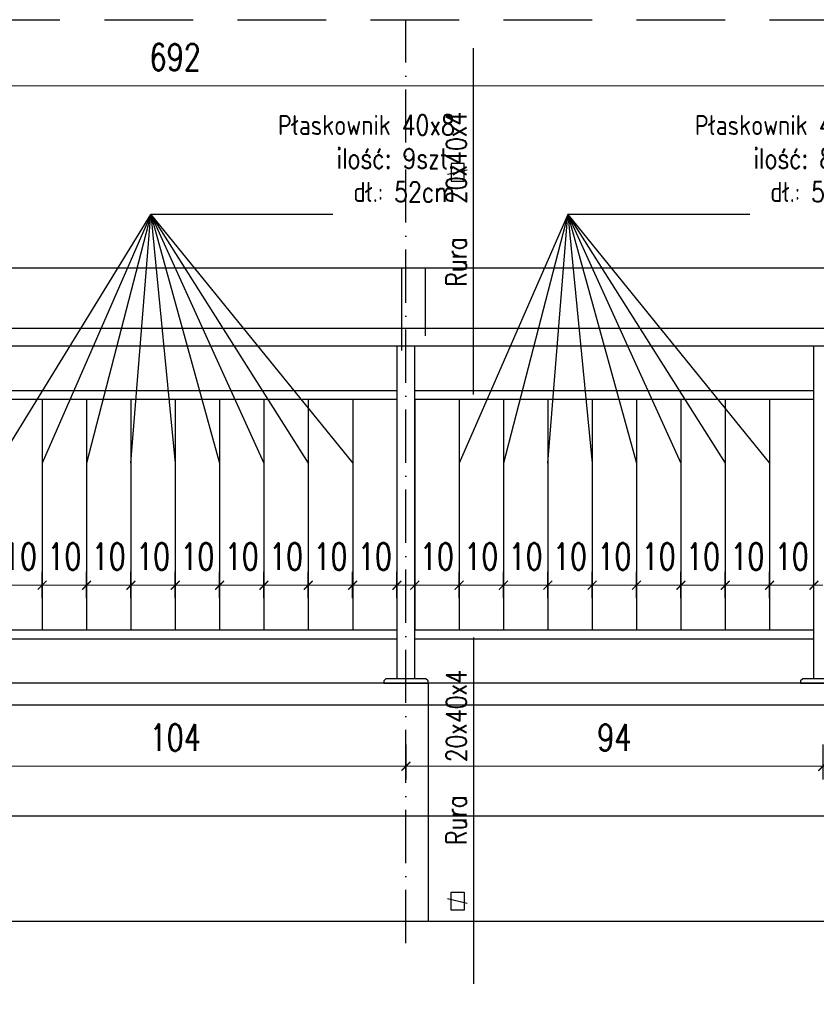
# Model space of a CAD drawing. Header units: millimetres. Extents: x 31969 to 285678, y -69766 to -1123.
# Tile 57 of 161: x 142695 to 143054, y -18737 to -18293. Entities that reach past the tile are written whole.
import ezdxf

# ---------------------------------------------------------------- set-up
doc = ezdxf.new("R2010")
doc.units = ezdxf.units.MM
for name, pattern in [('ACAD_ISO03W100', [30, 12, -18]), ('ACAD_ISO10W100', [18, 12, -3, 0, -3]), ('HIDDEN', [0.375, 0.25, -0.125])]:
    doc.linetypes.add(name, pattern=pattern)
for name, color, linetype in [('a-balustrada i pochwyt', 1, 'Continuous'), ('a-balustrady detal', 5, 'Continuous'), ('a-opis 2', 1, 'Continuous'), ('a-osie', 4, 'ACAD_ISO10W100'), ('a-przerywana', 250, 'HIDDEN'), ('a-widokowa', 3, 'Continuous'), ('a-wymiary', 11, 'Continuous')]:
    doc.layers.add(name, color=color, linetype=linetype)
doc.styles.add('WYMIAR', font='romans.shx', dxfattribs={"width": 0.8})
doc.styles.add('WYMIARY', font='simplex.shx', dxfattribs={"width": 0.75})
doc.dimstyles.new('MAREK50', dxfattribs={"dimtxt": 12.5, "dimasz": 5, "dimexe": 3, "dimexo": 2, "dimgap": 3.5, "dimtad": 1, "dimdec": 1, "dimdsep": 46, "dimtxsty": 'WYMIARY', "dimblk1": 'ARCHTICK', "dimblk2": 'ARCHTICK', "dimsah": 1, "dimcen": 2.5, "dimdle": 5, "dimadec": 0, "dimazin": 0, "dimtfac": 1, "dimtdec": 1, "dimtmove": 1, "dimatfit": 3, "dimldrblk": 'ARCHTICK', "dimfxl": 0, "dimtolj": 1, "dimtzin": 0, "dimarcsym": 0})

# ---------------------------------------------------------------- blocks, each defined once
blk = doc.blocks.new('_ARCHTICK')
at = {"color": 0, "linetype": 'ByBlock', "const_width": 0.15}
blk.add_lwpolyline([(-0.5, -0.5), (0.5, 0.5)], dxfattribs=at)
blk = doc.blocks.new('*D760')
at = {"layer": 'a-wymiary', "color": 0, "linetype": 'ACAD_ISO03W100', "lineweight": -2, "ltscale": 100}
blk.add_line((139803.4, -18278.21), (139803.4, -18272.32), dxfattribs=at)
at = {"layer": 'a-wymiary', "color": 0, "lineweight": -2, "ltscale": 100}
blk.add_line((139813.4, -18278.21), (139813.4, -18272.32), dxfattribs=at)
at = {"layer": 'a-wymiary', "color": 0, "lineweight": 0, "ltscale": 100}
blk.add_line((139801.4, -18275.32), (139815.4, -18275.32), dxfattribs=at)
at = {"layer": 'DEFPOINTS', "color": 0, "ltscale": 100}
for p in [(139813.4, -18275.32), (139803.4, -18280.21), (139813.4, -18280.21)]:
    blk.add_point(p, dxfattribs=at)
at = {"layer": 'a-wymiary', "color": 0, "lineweight": 0, "ltscale": 100, "xscale": 2, "yscale": 2, "zscale": 2, "rotation": 180}
blk.add_blockref('_ARCHTICK', (139803.4, -18275.32), dxfattribs=at)
at = {"layer": 'a-wymiary', "color": 0, "lineweight": 0, "ltscale": 100, "xscale": 2, "yscale": 2, "zscale": 2}
blk.add_blockref('_ARCHTICK', (139813.4, -18275.32), dxfattribs=at)
at = {"layer": 'a-wymiary', "color": 0, "ltscale": 100, "insert": (139808.4, -18268.82), "char_height": 6, "attachment_point": 5, "style": 'WYMIARY'}
blk.add_mtext('\\A1;10', dxfattribs=at)
blk = doc.blocks.new('*D761')
at = {"layer": 'a-wymiary', "color": 0, "linetype": 'ACAD_ISO03W100', "lineweight": -2, "ltscale": 100}
blk.add_line((139813.4, -18278.21), (139813.4, -18272.32), dxfattribs=at)
at = {"layer": 'a-wymiary', "color": 0, "lineweight": -2, "ltscale": 100}
blk.add_line((139823.4, -18278.21), (139823.4, -18272.32), dxfattribs=at)
at = {"layer": 'a-wymiary', "color": 0, "lineweight": 0, "ltscale": 100}
blk.add_line((139811.4, -18275.32), (139825.4, -18275.32), dxfattribs=at)
at = {"layer": 'DEFPOINTS', "color": 0, "ltscale": 100}
for p in [(139823.4, -18275.32), (139813.4, -18280.21), (139823.4, -18280.21)]:
    blk.add_point(p, dxfattribs=at)
at = {"layer": 'a-wymiary', "color": 0, "lineweight": 0, "ltscale": 100, "xscale": 2, "yscale": 2, "zscale": 2, "rotation": 180}
blk.add_blockref('_ARCHTICK', (139813.4, -18275.32), dxfattribs=at)
at = {"layer": 'a-wymiary', "color": 0, "lineweight": 0, "ltscale": 100, "xscale": 2, "yscale": 2, "zscale": 2}
blk.add_blockref('_ARCHTICK', (139823.4, -18275.32), dxfattribs=at)
at = {"layer": 'a-wymiary', "color": 0, "ltscale": 100, "insert": (139818.4, -18268.82), "char_height": 6, "attachment_point": 5, "style": 'WYMIARY'}
blk.add_mtext('\\A1;10', dxfattribs=at)
blk = doc.blocks.new('*D762')
at = {"layer": 'a-wymiary', "color": 0, "linetype": 'ACAD_ISO03W100', "lineweight": -2, "ltscale": 100}
blk.add_line((139823.4, -18278.21), (139823.4, -18272.32), dxfattribs=at)
at = {"layer": 'a-wymiary', "color": 0, "lineweight": -2, "ltscale": 100}
blk.add_line((139833.4, -18278.21), (139833.4, -18272.32), dxfattribs=at)
at = {"layer": 'a-wymiary', "color": 0, "lineweight": 0, "ltscale": 100}
blk.add_line((139821.4, -18275.32), (139835.4, -18275.32), dxfattribs=at)
at = {"layer": 'DEFPOINTS', "color": 0, "ltscale": 100}
for p in [(139833.4, -18275.32), (139823.4, -18280.21), (139833.4, -18280.21)]:
    blk.add_point(p, dxfattribs=at)
at = {"layer": 'a-wymiary', "color": 0, "lineweight": 0, "ltscale": 100, "xscale": 2, "yscale": 2, "zscale": 2, "rotation": 180}
blk.add_blockref('_ARCHTICK', (139823.4, -18275.32), dxfattribs=at)
at = {"layer": 'a-wymiary', "color": 0, "lineweight": 0, "ltscale": 100, "xscale": 2, "yscale": 2, "zscale": 2}
blk.add_blockref('_ARCHTICK', (139833.4, -18275.32), dxfattribs=at)
at = {"layer": 'a-wymiary', "color": 0, "ltscale": 100, "insert": (139828.4, -18268.82), "char_height": 6, "attachment_point": 5, "style": 'WYMIARY'}
blk.add_mtext('\\A1;10', dxfattribs=at)
blk = doc.blocks.new('*D763')
at = {"layer": 'a-wymiary', "color": 0, "linetype": 'ACAD_ISO03W100', "lineweight": -2, "ltscale": 100}
blk.add_line((139833.4, -18278.21), (139833.4, -18272.32), dxfattribs=at)
at = {"layer": 'a-wymiary', "color": 0, "lineweight": -2, "ltscale": 100}
blk.add_line((139843.4, -18278.21), (139843.4, -18272.32), dxfattribs=at)
at = {"layer": 'a-wymiary', "color": 0, "lineweight": 0, "ltscale": 100}
blk.add_line((139831.4, -18275.32), (139845.4, -18275.32), dxfattribs=at)
at = {"layer": 'DEFPOINTS', "color": 0, "ltscale": 100}
for p in [(139843.4, -18275.32), (139833.4, -18280.21), (139843.4, -18280.21)]:
    blk.add_point(p, dxfattribs=at)
at = {"layer": 'a-wymiary', "color": 0, "lineweight": 0, "ltscale": 100, "xscale": 2, "yscale": 2, "zscale": 2, "rotation": 180}
blk.add_blockref('_ARCHTICK', (139833.4, -18275.32), dxfattribs=at)
at = {"layer": 'a-wymiary', "color": 0, "lineweight": 0, "ltscale": 100, "xscale": 2, "yscale": 2, "zscale": 2}
blk.add_blockref('_ARCHTICK', (139843.4, -18275.32), dxfattribs=at)
at = {"layer": 'a-wymiary', "color": 0, "ltscale": 100, "insert": (139838.4, -18268.82), "char_height": 6, "attachment_point": 5, "style": 'WYMIARY'}
blk.add_mtext('\\A1;10', dxfattribs=at)
blk = doc.blocks.new('*D764')
at = {"layer": 'a-wymiary', "color": 0, "linetype": 'ACAD_ISO03W100', "lineweight": -2, "ltscale": 100}
blk.add_line((139843.4, -18278.21), (139843.4, -18272.32), dxfattribs=at)
at = {"layer": 'a-wymiary', "color": 0, "lineweight": -2, "ltscale": 100}
blk.add_line((139853.4, -18278.21), (139853.4, -18272.32), dxfattribs=at)
at = {"layer": 'a-wymiary', "color": 0, "lineweight": 0, "ltscale": 100}
blk.add_line((139841.4, -18275.32), (139855.4, -18275.32), dxfattribs=at)
at = {"layer": 'DEFPOINTS', "color": 0, "ltscale": 100}
for p in [(139853.4, -18275.32), (139843.4, -18280.21), (139853.4, -18280.21)]:
    blk.add_point(p, dxfattribs=at)
at = {"layer": 'a-wymiary', "color": 0, "lineweight": 0, "ltscale": 100, "xscale": 2, "yscale": 2, "zscale": 2, "rotation": 180}
blk.add_blockref('_ARCHTICK', (139843.4, -18275.32), dxfattribs=at)
at = {"layer": 'a-wymiary', "color": 0, "lineweight": 0, "ltscale": 100, "xscale": 2, "yscale": 2, "zscale": 2}
blk.add_blockref('_ARCHTICK', (139853.4, -18275.32), dxfattribs=at)
at = {"layer": 'a-wymiary', "color": 0, "ltscale": 100, "insert": (139848.4, -18268.82), "char_height": 6, "attachment_point": 5, "style": 'WYMIARY'}
blk.add_mtext('\\A1;10', dxfattribs=at)
blk = doc.blocks.new('*D765')
at = {"layer": 'a-wymiary', "color": 0, "linetype": 'ACAD_ISO03W100', "lineweight": -2, "ltscale": 100}
blk.add_line((139853.4, -18278.21), (139853.4, -18272.32), dxfattribs=at)
at = {"layer": 'a-wymiary', "color": 0, "lineweight": -2, "ltscale": 100}
blk.add_line((139863.4, -18278.21), (139863.4, -18272.32), dxfattribs=at)
at = {"layer": 'a-wymiary', "color": 0, "lineweight": 0, "ltscale": 100}
blk.add_line((139851.4, -18275.32), (139865.4, -18275.32), dxfattribs=at)
at = {"layer": 'DEFPOINTS', "color": 0, "ltscale": 100}
for p in [(139863.4, -18275.32), (139853.4, -18280.21), (139863.4, -18280.21)]:
    blk.add_point(p, dxfattribs=at)
at = {"layer": 'a-wymiary', "color": 0, "lineweight": 0, "ltscale": 100, "xscale": 2, "yscale": 2, "zscale": 2, "rotation": 180}
blk.add_blockref('_ARCHTICK', (139853.4, -18275.32), dxfattribs=at)
at = {"layer": 'a-wymiary', "color": 0, "lineweight": 0, "ltscale": 100, "xscale": 2, "yscale": 2, "zscale": 2}
blk.add_blockref('_ARCHTICK', (139863.4, -18275.32), dxfattribs=at)
at = {"layer": 'a-wymiary', "color": 0, "ltscale": 100, "insert": (139858.4, -18268.82), "char_height": 6, "attachment_point": 5, "style": 'WYMIARY'}
blk.add_mtext('\\A1;10', dxfattribs=at)
blk = doc.blocks.new('*D766')
at = {"layer": 'a-wymiary', "color": 0, "linetype": 'ACAD_ISO03W100', "lineweight": -2, "ltscale": 100}
blk.add_line((139863.4, -18278.21), (139863.4, -18272.32), dxfattribs=at)
at = {"layer": 'a-wymiary', "color": 0, "lineweight": -2, "ltscale": 100}
blk.add_line((139873.4, -18278.21), (139873.4, -18272.32), dxfattribs=at)
at = {"layer": 'a-wymiary', "color": 0, "lineweight": 0, "ltscale": 100}
blk.add_line((139861.4, -18275.32), (139875.4, -18275.32), dxfattribs=at)
at = {"layer": 'DEFPOINTS', "color": 0, "ltscale": 100}
for p in [(139873.4, -18275.32), (139863.4, -18280.21), (139873.4, -18280.21)]:
    blk.add_point(p, dxfattribs=at)
at = {"layer": 'a-wymiary', "color": 0, "lineweight": 0, "ltscale": 100, "xscale": 2, "yscale": 2, "zscale": 2, "rotation": 180}
blk.add_blockref('_ARCHTICK', (139863.4, -18275.32), dxfattribs=at)
at = {"layer": 'a-wymiary', "color": 0, "lineweight": 0, "ltscale": 100, "xscale": 2, "yscale": 2, "zscale": 2}
blk.add_blockref('_ARCHTICK', (139873.4, -18275.32), dxfattribs=at)
at = {"layer": 'a-wymiary', "color": 0, "ltscale": 100, "insert": (139868.4, -18268.82), "char_height": 6, "attachment_point": 5, "style": 'WYMIARY'}
blk.add_mtext('\\A1;10', dxfattribs=at)
blk = doc.blocks.new('*D767')
at = {"layer": 'a-wymiary', "color": 0, "linetype": 'ACAD_ISO03W100', "lineweight": -2, "ltscale": 100}
blk.add_line((139873.4, -18278.21), (139873.4, -18272.32), dxfattribs=at)
at = {"layer": 'a-wymiary', "color": 0, "lineweight": -2, "ltscale": 100}
blk.add_line((139883.4, -18278.21), (139883.4, -18272.32), dxfattribs=at)
at = {"layer": 'a-wymiary', "color": 0, "lineweight": 0, "ltscale": 100}
blk.add_line((139871.4, -18275.32), (139885.4, -18275.32), dxfattribs=at)
at = {"layer": 'DEFPOINTS', "color": 0, "ltscale": 100}
for p in [(139883.4, -18275.32), (139873.4, -18280.21), (139883.4, -18280.21)]:
    blk.add_point(p, dxfattribs=at)
at = {"layer": 'a-wymiary', "color": 0, "lineweight": 0, "ltscale": 100, "xscale": 2, "yscale": 2, "zscale": 2, "rotation": 180}
blk.add_blockref('_ARCHTICK', (139873.4, -18275.32), dxfattribs=at)
at = {"layer": 'a-wymiary', "color": 0, "lineweight": 0, "ltscale": 100, "xscale": 2, "yscale": 2, "zscale": 2}
blk.add_blockref('_ARCHTICK', (139883.4, -18275.32), dxfattribs=at)
at = {"layer": 'a-wymiary', "color": 0, "ltscale": 100, "insert": (139878.4, -18268.82), "char_height": 6, "attachment_point": 5, "style": 'WYMIARY'}
blk.add_mtext('\\A1;10', dxfattribs=at)
blk = doc.blocks.new('*D759')
at = {"layer": 'a-wymiary', "color": 0, "linetype": 'ACAD_ISO03W100', "lineweight": -2, "ltscale": 100}
blk.add_line((139793.4, -18278.21), (139793.4, -18272.32), dxfattribs=at)
at = {"layer": 'a-wymiary', "color": 0, "lineweight": -2, "ltscale": 100}
blk.add_line((139803.4, -18278.21), (139803.4, -18272.32), dxfattribs=at)
at = {"layer": 'a-wymiary', "color": 0, "lineweight": 0, "ltscale": 100}
blk.add_line((139791.4, -18275.32), (139805.4, -18275.32), dxfattribs=at)
at = {"layer": 'DEFPOINTS', "color": 0, "ltscale": 100}
for p in [(139803.4, -18275.32), (139793.4, -18280.21), (139803.4, -18280.21)]:
    blk.add_point(p, dxfattribs=at)
at = {"layer": 'a-wymiary', "color": 0, "lineweight": 0, "ltscale": 100, "xscale": 2, "yscale": 2, "zscale": 2, "rotation": 180}
blk.add_blockref('_ARCHTICK', (139793.4, -18275.32), dxfattribs=at)
at = {"layer": 'a-wymiary', "color": 0, "lineweight": 0, "ltscale": 100, "xscale": 2, "yscale": 2, "zscale": 2}
blk.add_blockref('_ARCHTICK', (139803.4, -18275.32), dxfattribs=at)
at = {"layer": 'a-wymiary', "color": 0, "ltscale": 100, "insert": (139798.4, -18268.82), "char_height": 6, "attachment_point": 5, "style": 'WYMIARY'}
blk.add_mtext('\\A1;10', dxfattribs=at)
blk = doc.blocks.new('*D769')
at = {"layer": 'a-wymiary', "color": 0, "linetype": 'ACAD_ISO03W100', "lineweight": -2, "ltscale": 100}
blk.add_line((139699.4, -18278.21), (139699.4, -18272.32), dxfattribs=at)
at = {"layer": 'a-wymiary', "color": 0, "lineweight": -2, "ltscale": 100}
blk.add_line((139709.4, -18278.21), (139709.4, -18272.32), dxfattribs=at)
at = {"layer": 'a-wymiary', "color": 0, "lineweight": 0, "ltscale": 100}
blk.add_line((139697.4, -18275.32), (139711.4, -18275.32), dxfattribs=at)
at = {"layer": 'DEFPOINTS', "color": 0, "ltscale": 100}
for p in [(139709.4, -18275.32), (139699.4, -18280.21), (139709.4, -18280.21)]:
    blk.add_point(p, dxfattribs=at)
at = {"layer": 'a-wymiary', "color": 0, "lineweight": 0, "ltscale": 100, "xscale": 2, "yscale": 2, "zscale": 2, "rotation": 180}
blk.add_blockref('_ARCHTICK', (139699.4, -18275.32), dxfattribs=at)
at = {"layer": 'a-wymiary', "color": 0, "lineweight": 0, "ltscale": 100, "xscale": 2, "yscale": 2, "zscale": 2}
blk.add_blockref('_ARCHTICK', (139709.4, -18275.32), dxfattribs=at)
at = {"layer": 'a-wymiary', "color": 0, "ltscale": 100, "insert": (139704.4, -18268.82), "char_height": 6, "attachment_point": 5, "style": 'WYMIARY'}
blk.add_mtext('\\A1;10', dxfattribs=at)
blk = doc.blocks.new('*D770')
at = {"layer": 'a-wymiary', "color": 0, "linetype": 'ACAD_ISO03W100', "lineweight": -2, "ltscale": 100}
blk.add_line((139709.4, -18278.21), (139709.4, -18272.32), dxfattribs=at)
at = {"layer": 'a-wymiary', "color": 0, "lineweight": -2, "ltscale": 100}
blk.add_line((139719.4, -18278.21), (139719.4, -18272.32), dxfattribs=at)
at = {"layer": 'a-wymiary', "color": 0, "lineweight": 0, "ltscale": 100}
blk.add_line((139707.4, -18275.32), (139721.4, -18275.32), dxfattribs=at)
at = {"layer": 'DEFPOINTS', "color": 0, "ltscale": 100}
for p in [(139719.4, -18275.32), (139709.4, -18280.21), (139719.4, -18280.21)]:
    blk.add_point(p, dxfattribs=at)
at = {"layer": 'a-wymiary', "color": 0, "lineweight": 0, "ltscale": 100, "xscale": 2, "yscale": 2, "zscale": 2, "rotation": 180}
blk.add_blockref('_ARCHTICK', (139709.4, -18275.32), dxfattribs=at)
at = {"layer": 'a-wymiary', "color": 0, "lineweight": 0, "ltscale": 100, "xscale": 2, "yscale": 2, "zscale": 2}
blk.add_blockref('_ARCHTICK', (139719.4, -18275.32), dxfattribs=at)
at = {"layer": 'a-wymiary', "color": 0, "ltscale": 100, "insert": (139714.4, -18268.82), "char_height": 6, "attachment_point": 5, "style": 'WYMIARY'}
blk.add_mtext('\\A1;10', dxfattribs=at)
blk = doc.blocks.new('*D771')
at = {"layer": 'a-wymiary', "color": 0, "linetype": 'ACAD_ISO03W100', "lineweight": -2, "ltscale": 100}
blk.add_line((139719.4, -18278.21), (139719.4, -18272.32), dxfattribs=at)
at = {"layer": 'a-wymiary', "color": 0, "lineweight": -2, "ltscale": 100}
blk.add_line((139729.4, -18278.21), (139729.4, -18272.32), dxfattribs=at)
at = {"layer": 'a-wymiary', "color": 0, "lineweight": 0, "ltscale": 100}
blk.add_line((139717.4, -18275.32), (139731.4, -18275.32), dxfattribs=at)
at = {"layer": 'DEFPOINTS', "color": 0, "ltscale": 100}
for p in [(139729.4, -18275.32), (139719.4, -18280.21), (139729.4, -18280.21)]:
    blk.add_point(p, dxfattribs=at)
at = {"layer": 'a-wymiary', "color": 0, "lineweight": 0, "ltscale": 100, "xscale": 2, "yscale": 2, "zscale": 2, "rotation": 180}
blk.add_blockref('_ARCHTICK', (139719.4, -18275.32), dxfattribs=at)
at = {"layer": 'a-wymiary', "color": 0, "lineweight": 0, "ltscale": 100, "xscale": 2, "yscale": 2, "zscale": 2}
blk.add_blockref('_ARCHTICK', (139729.4, -18275.32), dxfattribs=at)
at = {"layer": 'a-wymiary', "color": 0, "ltscale": 100, "insert": (139724.4, -18268.82), "char_height": 6, "attachment_point": 5, "style": 'WYMIARY'}
blk.add_mtext('\\A1;10', dxfattribs=at)
blk = doc.blocks.new('*D772')
at = {"layer": 'a-wymiary', "color": 0, "linetype": 'ACAD_ISO03W100', "lineweight": -2, "ltscale": 100}
blk.add_line((139749.4, -18278.21), (139749.4, -18272.32), dxfattribs=at)
at = {"layer": 'a-wymiary', "color": 0, "lineweight": -2, "ltscale": 100}
blk.add_line((139759.4, -18278.21), (139759.4, -18272.32), dxfattribs=at)
at = {"layer": 'a-wymiary', "color": 0, "lineweight": 0, "ltscale": 100}
blk.add_line((139747.4, -18275.32), (139761.4, -18275.32), dxfattribs=at)
at = {"layer": 'DEFPOINTS', "color": 0, "ltscale": 100}
for p in [(139759.4, -18275.32), (139749.4, -18280.21), (139759.4, -18280.21)]:
    blk.add_point(p, dxfattribs=at)
at = {"layer": 'a-wymiary', "color": 0, "lineweight": 0, "ltscale": 100, "xscale": 2, "yscale": 2, "zscale": 2, "rotation": 180}
blk.add_blockref('_ARCHTICK', (139749.4, -18275.32), dxfattribs=at)
at = {"layer": 'a-wymiary', "color": 0, "lineweight": 0, "ltscale": 100, "xscale": 2, "yscale": 2, "zscale": 2}
blk.add_blockref('_ARCHTICK', (139759.4, -18275.32), dxfattribs=at)
at = {"layer": 'a-wymiary', "color": 0, "ltscale": 100, "insert": (139754.4, -18268.82), "char_height": 6, "attachment_point": 5, "style": 'WYMIARY'}
blk.add_mtext('\\A1;10', dxfattribs=at)
blk = doc.blocks.new('*D773')
at = {"layer": 'a-wymiary', "color": 0, "linetype": 'ACAD_ISO03W100', "lineweight": -2, "ltscale": 100}
blk.add_line((139759.4, -18278.21), (139759.4, -18272.32), dxfattribs=at)
at = {"layer": 'a-wymiary', "color": 0, "lineweight": -2, "ltscale": 100}
blk.add_line((139769.4, -18278.21), (139769.4, -18272.32), dxfattribs=at)
at = {"layer": 'a-wymiary', "color": 0, "lineweight": 0, "ltscale": 100}
blk.add_line((139757.4, -18275.32), (139771.4, -18275.32), dxfattribs=at)
at = {"layer": 'DEFPOINTS', "color": 0, "ltscale": 100}
for p in [(139769.4, -18275.32), (139759.4, -18280.21), (139769.4, -18280.21)]:
    blk.add_point(p, dxfattribs=at)
at = {"layer": 'a-wymiary', "color": 0, "lineweight": 0, "ltscale": 100, "xscale": 2, "yscale": 2, "zscale": 2, "rotation": 180}
blk.add_blockref('_ARCHTICK', (139759.4, -18275.32), dxfattribs=at)
at = {"layer": 'a-wymiary', "color": 0, "lineweight": 0, "ltscale": 100, "xscale": 2, "yscale": 2, "zscale": 2}
blk.add_blockref('_ARCHTICK', (139769.4, -18275.32), dxfattribs=at)
at = {"layer": 'a-wymiary', "color": 0, "ltscale": 100, "insert": (139764.4, -18268.82), "char_height": 6, "attachment_point": 5, "style": 'WYMIARY'}
blk.add_mtext('\\A1;10', dxfattribs=at)
blk = doc.blocks.new('*D774')
at = {"layer": 'a-wymiary', "color": 0, "linetype": 'ACAD_ISO03W100', "lineweight": -2, "ltscale": 100}
blk.add_line((139769.4, -18278.21), (139769.4, -18272.32), dxfattribs=at)
at = {"layer": 'a-wymiary', "color": 0, "lineweight": -2, "ltscale": 100}
blk.add_line((139779.4, -18278.21), (139779.4, -18272.32), dxfattribs=at)
at = {"layer": 'a-wymiary', "color": 0, "lineweight": 0, "ltscale": 100}
blk.add_line((139767.4, -18275.32), (139781.4, -18275.32), dxfattribs=at)
at = {"layer": 'DEFPOINTS', "color": 0, "ltscale": 100}
for p in [(139779.4, -18275.32), (139769.4, -18280.21), (139779.4, -18280.21)]:
    blk.add_point(p, dxfattribs=at)
at = {"layer": 'a-wymiary', "color": 0, "lineweight": 0, "ltscale": 100, "xscale": 2, "yscale": 2, "zscale": 2, "rotation": 180}
blk.add_blockref('_ARCHTICK', (139769.4, -18275.32), dxfattribs=at)
at = {"layer": 'a-wymiary', "color": 0, "lineweight": 0, "ltscale": 100, "xscale": 2, "yscale": 2, "zscale": 2}
blk.add_blockref('_ARCHTICK', (139779.4, -18275.32), dxfattribs=at)
at = {"layer": 'a-wymiary', "color": 0, "ltscale": 100, "insert": (139774.4, -18268.82), "char_height": 6, "attachment_point": 5, "style": 'WYMIARY'}
blk.add_mtext('\\A1;10', dxfattribs=at)
blk = doc.blocks.new('*D775')
at = {"layer": 'a-wymiary', "color": 0, "linetype": 'ACAD_ISO03W100', "lineweight": -2, "ltscale": 100}
blk.add_line((139779.4, -18278.21), (139779.4, -18272.32), dxfattribs=at)
at = {"layer": 'a-wymiary', "color": 0, "lineweight": -2, "ltscale": 100}
blk.add_line((139789.4, -18278.21), (139789.4, -18272.32), dxfattribs=at)
at = {"layer": 'a-wymiary', "color": 0, "lineweight": 0, "ltscale": 100}
blk.add_line((139777.4, -18275.32), (139791.4, -18275.32), dxfattribs=at)
at = {"layer": 'DEFPOINTS', "color": 0, "ltscale": 100}
for p in [(139789.4, -18275.32), (139779.4, -18280.21), (139789.4, -18280.21)]:
    blk.add_point(p, dxfattribs=at)
at = {"layer": 'a-wymiary', "color": 0, "lineweight": 0, "ltscale": 100, "xscale": 2, "yscale": 2, "zscale": 2, "rotation": 180}
blk.add_blockref('_ARCHTICK', (139779.4, -18275.32), dxfattribs=at)
at = {"layer": 'a-wymiary', "color": 0, "lineweight": 0, "ltscale": 100, "xscale": 2, "yscale": 2, "zscale": 2}
blk.add_blockref('_ARCHTICK', (139789.4, -18275.32), dxfattribs=at)
at = {"layer": 'a-wymiary', "color": 0, "ltscale": 100, "insert": (139784.4, -18268.82), "char_height": 6, "attachment_point": 5, "style": 'WYMIARY'}
blk.add_mtext('\\A1;10', dxfattribs=at)
blk = doc.blocks.new('*D804')
at = {"layer": 'a-wymiary', "color": 0, "linetype": 'ACAD_ISO03W100', "lineweight": -2, "ltscale": 100}
blk.add_line((139739.4, -18278.21), (139739.4, -18272.32), dxfattribs=at)
at = {"layer": 'a-wymiary', "color": 0, "lineweight": -2, "ltscale": 100}
blk.add_line((139749.4, -18278.21), (139749.4, -18272.32), dxfattribs=at)
at = {"layer": 'a-wymiary', "color": 0, "lineweight": 0, "ltscale": 100}
blk.add_line((139737.4, -18275.32), (139751.4, -18275.32), dxfattribs=at)
at = {"layer": 'DEFPOINTS', "color": 0, "ltscale": 100}
for p in [(139749.4, -18275.32), (139739.4, -18280.21), (139749.4, -18280.21)]:
    blk.add_point(p, dxfattribs=at)
at = {"layer": 'a-wymiary', "color": 0, "lineweight": 0, "ltscale": 100, "xscale": 2, "yscale": 2, "zscale": 2, "rotation": 180}
blk.add_blockref('_ARCHTICK', (139739.4, -18275.32), dxfattribs=at)
at = {"layer": 'a-wymiary', "color": 0, "lineweight": 0, "ltscale": 100, "xscale": 2, "yscale": 2, "zscale": 2}
blk.add_blockref('_ARCHTICK', (139749.4, -18275.32), dxfattribs=at)
at = {"layer": 'a-wymiary', "color": 0, "ltscale": 100, "insert": (139744.4, -18268.82), "char_height": 6, "attachment_point": 5, "style": 'WYMIARY'}
blk.add_mtext('\\A1;10', dxfattribs=at)
blk = doc.blocks.new('*D805')
at = {"layer": 'a-wymiary', "color": 0, "linetype": 'ACAD_ISO03W100', "lineweight": -2, "ltscale": 100}
blk.add_line((139729.4, -18278.21), (139729.4, -18272.32), dxfattribs=at)
at = {"layer": 'a-wymiary', "color": 0, "lineweight": -2, "ltscale": 100}
blk.add_line((139739.4, -18278.21), (139739.4, -18272.32), dxfattribs=at)
at = {"layer": 'a-wymiary', "color": 0, "lineweight": 0, "ltscale": 100}
blk.add_line((139727.4, -18275.32), (139741.4, -18275.32), dxfattribs=at)
at = {"layer": 'DEFPOINTS', "color": 0, "ltscale": 100}
for p in [(139739.4, -18275.32), (139729.4, -18280.21), (139739.4, -18280.21)]:
    blk.add_point(p, dxfattribs=at)
at = {"layer": 'a-wymiary', "color": 0, "lineweight": 0, "ltscale": 100, "xscale": 2, "yscale": 2, "zscale": 2, "rotation": 180}
blk.add_blockref('_ARCHTICK', (139729.4, -18275.32), dxfattribs=at)
at = {"layer": 'a-wymiary', "color": 0, "lineweight": 0, "ltscale": 100, "xscale": 2, "yscale": 2, "zscale": 2}
blk.add_blockref('_ARCHTICK', (139739.4, -18275.32), dxfattribs=at)
at = {"layer": 'a-wymiary', "color": 0, "ltscale": 100, "insert": (139734.4, -18268.82), "char_height": 6, "attachment_point": 5, "style": 'WYMIARY'}
blk.add_mtext('\\A1;10', dxfattribs=at)
blk = doc.blocks.new('*D810')
at = {"layer": 'a-wymiary', "color": 0, "linetype": 'ACAD_ISO03W100', "lineweight": -2, "ltscale": 100}
blk.add_line((139393.4, -18168.94), (139393.4, -18159.73), dxfattribs=at)
at = {"layer": 'a-wymiary', "color": 0, "lineweight": -2, "ltscale": 100}
blk.add_line((140085.4, -18168.94), (140085.4, -18159.73), dxfattribs=at)
at = {"layer": 'a-wymiary', "color": 0, "lineweight": 0, "ltscale": 100}
blk.add_line((139391.4, -18162.73), (140087.4, -18162.73), dxfattribs=at)
at = {"layer": 'DEFPOINTS', "color": 0, "ltscale": 100}
for p in [(140085.4, -18162.73), (139393.4, -18170.94), (140085.4, -18170.94)]:
    blk.add_point(p, dxfattribs=at)
at = {"layer": 'a-wymiary', "color": 0, "lineweight": 0, "ltscale": 100, "xscale": 2, "yscale": 2, "zscale": 2, "rotation": 180}
blk.add_blockref('_ARCHTICK', (139393.4, -18162.73), dxfattribs=at)
at = {"layer": 'a-wymiary', "color": 0, "lineweight": 0, "ltscale": 100, "xscale": 2, "yscale": 2, "zscale": 2}
blk.add_blockref('_ARCHTICK', (140085.4, -18162.73), dxfattribs=at)
at = {"layer": 'a-wymiary', "color": 0, "ltscale": 100, "insert": (139739.4, -18156.23), "char_height": 6, "attachment_point": 5, "style": 'WYMIARY'}
blk.add_mtext('\\A1;692', dxfattribs=at)
blk = doc.blocks.new('*D812')
at = {"layer": 'a-wymiary', "color": 0, "lineweight": -2, "ltscale": 100}
blk.add_line((139885.4, -18311.25), (139885.4, -18319.15), dxfattribs=at)
at = {"layer": 'a-wymiary', "color": 0, "linetype": 'ACAD_ISO03W100', "lineweight": -2, "ltscale": 100}
blk.add_line((139989.4, -18311.25), (139989.4, -18319.15), dxfattribs=at)
at = {"layer": 'a-wymiary', "color": 0, "lineweight": 0, "ltscale": 100}
blk.add_line((139991.4, -18316.15), (139883.4, -18316.15), dxfattribs=at)
at = {"layer": 'DEFPOINTS', "color": 0, "ltscale": 100}
for p in [(139885.4, -18309.25), (139989.4, -18309.25), (139885.4, -18316.15)]:
    blk.add_point(p, dxfattribs=at)
at = {"layer": 'a-wymiary', "color": 0, "lineweight": 0, "ltscale": 100, "xscale": 2, "yscale": 2, "zscale": 2, "rotation": 180}
blk.add_blockref('_ARCHTICK', (139885.4, -18316.15), dxfattribs=at)
at = {"layer": 'a-wymiary', "color": 0, "lineweight": 0, "ltscale": 100, "xscale": 2, "yscale": 2, "zscale": 2}
blk.add_blockref('_ARCHTICK', (139989.4, -18316.15), dxfattribs=at)
at = {"layer": 'a-wymiary', "color": 0, "ltscale": 100, "insert": (139937.4, -18309.65), "char_height": 6, "attachment_point": 5, "style": 'WYMIARY'}
blk.add_mtext('\\A1;104', dxfattribs=at)
blk = doc.blocks.new('*D813')
at = {"layer": 'a-wymiary', "color": 0, "lineweight": -2, "ltscale": 100}
blk.add_line((139791.4, -18311.25), (139791.4, -18319.15), dxfattribs=at)
at = {"layer": 'a-wymiary', "color": 0, "linetype": 'ACAD_ISO03W100', "lineweight": -2, "ltscale": 100}
blk.add_line((139885.4, -18311.25), (139885.4, -18319.15), dxfattribs=at)
at = {"layer": 'a-wymiary', "color": 0, "lineweight": 0, "ltscale": 100}
blk.add_line((139887.4, -18316.15), (139789.4, -18316.15), dxfattribs=at)
at = {"layer": 'DEFPOINTS', "color": 0, "ltscale": 100}
for p in [(139791.4, -18309.25), (139885.4, -18309.25), (139791.4, -18316.15)]:
    blk.add_point(p, dxfattribs=at)
at = {"layer": 'a-wymiary', "color": 0, "lineweight": 0, "ltscale": 100, "xscale": 2, "yscale": 2, "zscale": 2, "rotation": 180}
blk.add_blockref('_ARCHTICK', (139791.4, -18316.15), dxfattribs=at)
at = {"layer": 'a-wymiary', "color": 0, "lineweight": 0, "ltscale": 100, "xscale": 2, "yscale": 2, "zscale": 2}
blk.add_blockref('_ARCHTICK', (139885.4, -18316.15), dxfattribs=at)
at = {"layer": 'a-wymiary', "color": 0, "ltscale": 100, "insert": (139838.4, -18309.65), "char_height": 6, "attachment_point": 5, "style": 'WYMIARY'}
blk.add_mtext('\\A1;94', dxfattribs=at)
blk = doc.blocks.new('*D814')
at = {"layer": 'a-wymiary', "color": 0, "lineweight": -2, "ltscale": 100}
blk.add_line((139687.4, -18311.25), (139687.4, -18319.15), dxfattribs=at)
at = {"layer": 'a-wymiary', "color": 0, "linetype": 'ACAD_ISO03W100', "lineweight": -2, "ltscale": 100}
blk.add_line((139791.4, -18311.25), (139791.4, -18319.15), dxfattribs=at)
at = {"layer": 'a-wymiary', "color": 0, "lineweight": 0, "ltscale": 100}
blk.add_line((139793.4, -18316.15), (139685.4, -18316.15), dxfattribs=at)
at = {"layer": 'DEFPOINTS', "color": 0, "ltscale": 100}
for p in [(139687.4, -18309.25), (139791.4, -18309.25), (139687.4, -18316.15)]:
    blk.add_point(p, dxfattribs=at)
at = {"layer": 'a-wymiary', "color": 0, "lineweight": 0, "ltscale": 100, "xscale": 2, "yscale": 2, "zscale": 2, "rotation": 180}
blk.add_blockref('_ARCHTICK', (139687.4, -18316.15), dxfattribs=at)
at = {"layer": 'a-wymiary', "color": 0, "lineweight": 0, "ltscale": 100, "xscale": 2, "yscale": 2, "zscale": 2}
blk.add_blockref('_ARCHTICK', (139791.4, -18316.15), dxfattribs=at)
at = {"layer": 'a-wymiary', "color": 0, "ltscale": 100, "insert": (139739.4, -18309.65), "char_height": 6, "attachment_point": 5, "style": 'WYMIARY'}
blk.add_mtext('\\A1;104', dxfattribs=at)
blk = doc.blocks.new('A$C60725460')
at = {"layer": 'a-balustrady detal', "ltscale": 0.5}
for p, q in [((721.99, 383.68), (29.99, 383.68)), ((721.99, 379.68), (29.99, 379.68)), ((425.99, 304.68), (425.99, 379.68)), ((429.99, 304.68), (429.99, 379.68)), ((519.99, 304.68), (519.99, 379.68)), ((325.99, 369.68), (425.99, 369.68)), ((325.99, 369.68), (425.99, 369.68)), ((429.99, 369.68), (519.99, 369.68)), ((325.99, 367.68), (425.99, 367.68)), ((325.99, 367.68), (425.99, 367.68)), ((345.99, 367.68), (345.99, 315.68)), ((355.99, 367.68), (355.99, 315.68)), ((365.99, 367.68), (365.99, 315.68)), ((375.99, 367.68), (375.99, 315.68)), ((385.99, 367.68), (385.99, 315.68)), ((395.99, 367.68), (395.99, 315.68)), ((405.99, 367.68), (405.99, 315.68)), ((415.99, 367.68), (415.99, 315.68)), ((429.99, 367.68), (519.99, 367.68)), ((429.99, 367.68), (429.99, 315.68)), ((439.99, 367.68), (439.99, 315.68)), ((449.99, 367.68), (449.99, 315.68)), ((459.99, 367.68), (459.99, 315.68)), ((469.99, 367.68), (469.99, 315.68)), ((479.99, 367.68), (479.99, 315.68)), ((489.99, 367.68), (489.99, 315.68)), ((499.99, 367.68), (499.99, 315.68)), ((509.99, 367.68), (509.99, 315.68)), ((325.99, 315.68), (425.99, 315.68)), ((429.99, 315.68), (519.99, 315.68)), ((325.99, 313.68), (425.99, 313.68)), ((429.99, 313.68), (519.99, 313.68))]:
    blk.add_line(p, q, dxfattribs=at)
for points in [[(422.99, 303.68), (432.99, 303.68), (432.99, 304.18), (432.49, 304.68), (423.49, 304.68), (422.99, 304.18)], [(516.99, 303.68), (526.99, 303.68), (526.99, 304.18), (526.49, 304.68), (517.49, 304.68), (516.99, 304.18)]]:
    blk.add_lwpolyline(points, close=True, dxfattribs=at)
at = {"layer": 'a-opis 2', "ltscale": 0.1}
for p, q in [((443.24, 368.8), (443.24, 446.85)), ((335.99, 353.28), (370.49, 409.37)), ((370.49, 409.37), (345.99, 353.28)), ((370.49, 409.37), (355.99, 353.28)), ((365.99, 353.28), (370.49, 409.37)), ((370.49, 409.37), (375.99, 353.28)), ((411.54, 409.37), (370.49, 409.37)), ((370.49, 409.37), (385.99, 353.28)), ((370.49, 409.37), (395.99, 353.28)), ((370.49, 409.37), (405.99, 353.28)), ((370.49, 409.37), (415.99, 353.28)), ((464.49, 409.37), (439.99, 353.28)), ((464.49, 409.37), (449.99, 353.28)), ((459.99, 353.28), (464.49, 409.37)), ((464.49, 409.37), (469.99, 353.28)), ((505.54, 409.37), (464.49, 409.37)), ((464.49, 409.37), (479.99, 353.28)), ((464.49, 409.37), (489.99, 353.28)), ((464.49, 409.37), (499.99, 353.28)), ((464.49, 409.37), (509.99, 353.28)), ((31.06, 397.34), (781.89, 397.34)), ((427.06, 378.65), (427.06, 397.34)), ((432.33, 397.34), (432.33, 382.03)), ((443.24, 313.95), (443.24, 235.9)), ((432.99, 303.68), (432.99, 250.01)), ((36.99, 250.01), (781.89, 250.01))]:
    blk.add_line(p, q, dxfattribs=at)
for points in [[(438.16, 416.85), (441.16, 416.85), (441.16, 420.85), (438.16, 420.85), (438.16, 416.85)], [(441.81, 419.35), (437.38, 418.35)], [(438.16, 256.53), (441.16, 256.53), (441.16, 252.53), (438.16, 252.53), (438.16, 256.53)], [(441.81, 254.03), (437.38, 255.03)]]:
    blk.add_lwpolyline(points, dxfattribs=at)
at = {"layer": 'a-osie'}
blk.add_line((427.99, 245.07), (427.99, 453.27), dxfattribs=at)
at = {"layer": 'a-przerywana', "color": 3, "ltscale": 80}
blk.add_lwpolyline([(0, 453.27), (791.98, 453.27), (791.98, 0), (0, 0)], close=True, dxfattribs=at)
at = {"layer": 'a-widokowa'}
for p, q in [((730.99, 303.68), (43.99, 303.68)), ((730.99, 298.68), (19.99, 298.68)), ((730.99, 273.68), (19.99, 273.68))]:
    blk.add_line(p, q, dxfattribs=at)
at = {"layer": 'a-opis 2', "ltscale": 0.1, "char_height": 4.5269, "width": 94.9255, "attachment_point": 3, "style": 'WYMIAR'}
for s, insert in [('Płaskownik 40x8\\Pilość: 9szt.\\Pdł.: 52cm', (439.02, 431.79)), ('Płaskownik 40x8\\Pilość: 8szt.\\Pdł.: 52cm', (533.02, 431.79))]:
    blk.add_mtext(s, dxfattribs=dict(at, insert=insert))
at = {"layer": 'a-opis 2', "ltscale": 0.1, "char_height": 4.5269, "width": 94.9255, "rotation": 90, "style": 'WYMIAR'}
for s, insert, attachment_point in [('{\\W5.47498; }Rura   20x40x4', (437.1, 376.09), 1), ('Rura   20x40x4', (437.1, 306.66), 3)]:
    blk.add_mtext(s, dxfattribs=dict(at, insert=insert, attachment_point=attachment_point))
at = {"layer": 'a-wymiary', "ltscale": 100}
for base, p1, p2, picture, middle in [((721.99, 438.35), (29.99, 430.14), (721.99, 430.14), '*D810', (375.99, 444.85)), ((323.99, 284.93), (427.99, 291.83), (323.99, 291.83), '*D814', (375.99, 291.43)), ((427.99, 284.93), (521.99, 291.83), (427.99, 291.83), '*D813', (474.99, 291.43)), ((521.99, 284.93), (625.99, 291.83), (521.99, 291.83), '*D812', (573.99, 291.43))]:
    dim = blk.add_linear_dim(base=base, p1=p1, p2=p2, dimstyle='MAREK50', override={"dimtxt": 6, "dimasz": 2, "dimdle": 2, "dimfxl": 10, "dimfxlon": 1, "dimlwd": 0}, dxfattribs=at)
    dim.commit()
    dim.dimension.update_dxf_attribs({"geometry": picture, "text_midpoint": middle, "insert": (-139363.42, 18601.08)})
for base, p1, p2, picture, middle in [((345.99, 325.76), (335.99, 320.87), (345.99, 320.87), '*D769', (340.99, 325.76)), ((355.99, 325.76), (345.99, 320.87), (355.99, 320.87), '*D770', (350.99, 325.76)), ((365.99, 325.76), (355.99, 320.87), (365.99, 320.87), '*D771', (360.99, 325.76)), ((375.99, 325.76), (365.99, 320.87), (375.99, 320.87), '*D805', (370.99, 325.76)), ((385.99, 325.76), (375.99, 320.87), (385.99, 320.87), '*D804', (380.99, 325.76)), ((395.99, 325.76), (385.99, 320.87), (395.99, 320.87), '*D772', (390.99, 325.76)), ((405.99, 325.76), (395.99, 320.87), (405.99, 320.87), '*D773', (400.99, 325.76)), ((415.99, 325.76), (405.99, 320.87), (415.99, 320.87), '*D774', (410.99, 325.76)), ((425.99, 325.76), (415.99, 320.87), (425.99, 320.87), '*D775', (420.99, 325.76)), ((439.99, 325.76), (429.99, 320.87), (439.99, 320.87), '*D759', (434.99, 325.76)), ((449.99, 325.76), (439.99, 320.87), (449.99, 320.87), '*D760', (444.99, 325.76)), ((459.99, 325.76), (449.99, 320.87), (459.99, 320.87), '*D761', (454.99, 325.76)), ((469.99, 325.76), (459.99, 320.87), (469.99, 320.87), '*D762', (464.99, 325.76)), ((479.99, 325.76), (469.99, 320.87), (479.99, 320.87), '*D763', (474.99, 325.76)), ((489.99, 325.76), (479.99, 320.87), (489.99, 320.87), '*D764', (484.99, 325.76)), ((499.99, 325.76), (489.99, 320.87), (499.99, 320.87), '*D765', (494.99, 325.76)), ((509.99, 325.76), (499.99, 320.87), (509.99, 320.87), '*D766', (504.99, 325.76)), ((519.99, 325.76), (509.99, 320.87), (519.99, 320.87), '*D767', (514.99, 325.76))]:
    dim = blk.add_linear_dim(base=base, p1=p1, p2=p2, dimstyle='MAREK50', override={"dimtxt": 6, "dimasz": 2, "dimdle": 2, "dimfxl": 10, "dimfxlon": 1, "dimlwd": 0}, dxfattribs=at)
    dim.commit()
    dim.dimension.update_dxf_attribs({"geometry": picture, "text_midpoint": middle, "dimtype": 128, "insert": (-139363.42, 18601.08)})

msp = doc.modelspace()

# ---------------------------------------------------------------- block references
at = {"layer": 'a-balustrada i pochwyt', "ltscale": 100, "xscale": 2, "yscale": 2, "zscale": 2}
msp.add_blockref('A$C60725460', (142013.27, -19199.35), dxfattribs=at)

doc.saveas('drawing.dxf')
